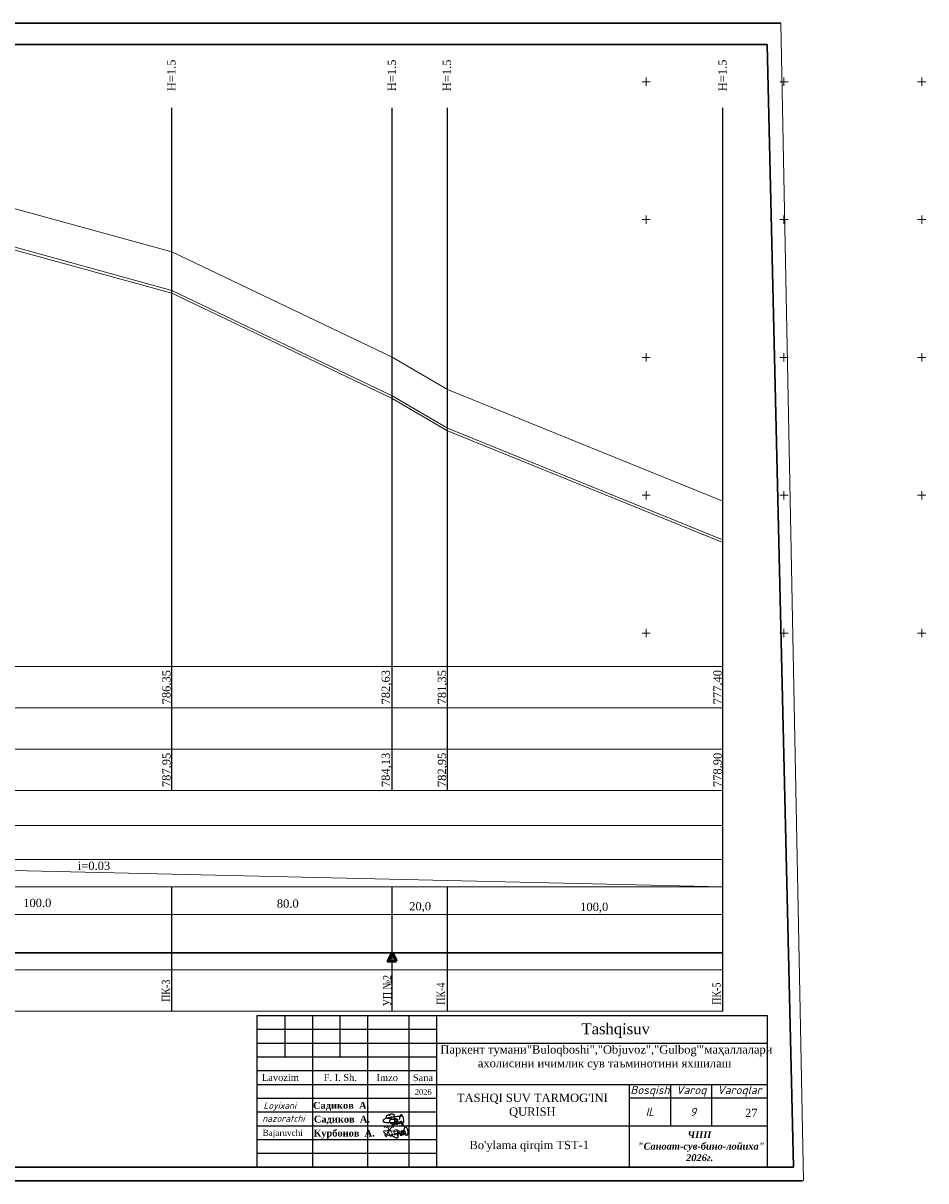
# Model space of a CAD drawing. Header units: millimetres. Extents: x 366033 to 446362, y 4247208 to 4265071.
# Tile 97 of 159: x 435632 to 435959, y 4255527 to 4255947. Entities that reach past the tile are written whole.
import ezdxf

# ---------------------------------------------------------------- set-up
doc = ezdxf.new("R2010")
doc.units = ezdxf.units.MM
for name, color, linetype in [('(002) Рамка', 7, 'Continuous'), ('(004) Точки рельефа', 7, 'Continuous'), ('RAMKA', 7, 'Continuous')]:
    doc.layers.add(name, color=color, linetype=linetype)
for name, color, linetype, lineweight in [('0002. ВК. ПГ. Уг. Пк. и задвижки', 250, 'Continuous', 50), ('план', 7, 'Continuous', 40), ('Текст ВК', 136, 'Continuous', 9)]:
    doc.layers.add(name, color=color, linetype=linetype, lineweight=lineweight)
doc.layers.add('GEODS_POINT_GRID#_B', color=7, linetype='Continuous', true_color=0x000000)
doc.styles.add('GOST 2.304', font='CS_Gost2304.shx')
doc.styles.add('SHRFT', font='TXT', dxfattribs={"width": 1.75})
doc.styles.get("Standard").update_dxf_attribs({"font": 'times.ttf'})
doc.styles.add('TIMES', font='times.ttf')
doc.styles.add('для таблиц', font='times.ttf', dxfattribs={"height": 3})
doc.linetypes.add('ВОДОПРОВОД-right', pattern='A,15,-4,["В1",Standard,S=3,R=0,X=-2,Y=-1.5],-4,20,[">",Standard,S=3,R=0,X=-1.5,Y=-1.5],0', length=43)

# ---------------------------------------------------------------- blocks, each defined once
blk = doc.blocks.new('CrossCoord_m1')
at = {"layer": 'GEODS_POINT_GRID#_B', "color": 3, "lineweight": 20, "true_color": 0x00ff00, "flags": 128}
for points in [[(-3, 0), (3, 0)], [(0, 3), (0, -3)]]:
    blk.add_lwpolyline(points, dxfattribs=at)

msp = doc.modelspace()

# ---------------------------------------------------------------- linework, layer by layer
at = {"layer": '(002) Рамка', "color": 0, "lineweight": 25}
for points in [[(435685.53, 4255668.229), (435685.53, 4255915.939)], [(435785.53, 4255668.229), (435785.53, 4255915.939)], [(435885.53, 4255668.229), (435885.53, 4255915.939)], [(435785.53, 4255668.229), (435785.53, 4255668.229)], [(435885.53, 4255588.229), (435885.53, 4255668.229)], [(435685.53, 4255588.229), (435685.53, 4255633.229)], [(435785.53, 4255588.229), (435785.53, 4255633.229)]]:
    msp.add_lwpolyline(points, dxfattribs=at)
at = {"layer": '(002) Рамка', "color": 0, "lineweight": 25, "elevation": 0}
for points in [[(435765.53, 4255668.23), (435765.53, 4255915.94)], [(435765.53, 4255588.23), (435765.53, 4255633.229)]]:
    msp.add_lwpolyline(points, dxfattribs=at)
at = {"color": 0, "lineweight": 0}
for p, q in [((435906.554, 4255946.618), (435914.728, 4255526.618)), ((435685.53, 4255863.66), (435585.53, 4255891.16)), ((435685.53, 4255849.66), (435585.53, 4255877.16)), ((435685.53, 4255848.66), (435585.53, 4255876.16)), ((435765.53, 4255825.46), (435685.53, 4255863.66)), ((435765.53, 4255811.46), (435685.53, 4255849.66)), ((435765.53, 4255810.46), (435685.53, 4255848.66)), ((435785.53, 4255813.66), (435765.53, 4255825.46)), ((435785.53, 4255799.66), (435765.53, 4255811.46)), ((435785.53, 4255798.66), (435765.53, 4255810.46)), ((435885.53, 4255773.16), (435785.53, 4255813.66)), ((435885.53, 4255759.16), (435785.53, 4255799.66)), ((435885.53, 4255758.16), (435785.53, 4255798.66)), ((435450.53, 4255643.229), (435885.53, 4255633.229))]:
    msp.add_line(p, q, dxfattribs=at)
at = {"color": 250, "lineweight": 25}
for p, q in [((435726.554, 4255586.618, -1016.516), (435726.554, 4255571.618, -1016.516)), ((435736.554, 4255586.618, -1016.516), (435736.554, 4255531.618, -1016.516)), ((435746.554, 4255586.618, -1016.516), (435746.554, 4255571.618, -1016.516)), ((435756.554, 4255586.618, -1016.516), (435756.554, 4255531.618, -1016.516)), ((435771.554, 4255586.618, -847.097), (435771.554, 4255531.618, -847.097)), ((435781.554, 4255586.618), (435781.554, 4255531.618)), ((435716.554, 4255581.618), (435781.554, 4255581.618)), ((435716.554, 4255576.618), (435901.554, 4255576.618)), ((435716.554, 4255576.618), (435781.554, 4255576.618)), ((435716.554, 4255571.618), (435781.554, 4255571.618)), ((435716.554, 4255566.618), (435781.554, 4255566.618)), ((435716.554, 4255561.618), (435901.554, 4255561.618)), ((435851.554, 4255561.618), (435851.554, 4255531.618)), ((435866.554, 4255561.618), (435866.554, 4255546.618)), ((435881.554, 4255546.618), (435881.554, 4255561.618)), ((435716.554, 4255556.618), (435781.554, 4255556.618)), ((435901.554, 4255556.618), (435851.554, 4255556.618)), ((435901.554, 4255556.618), (435851.554, 4255556.618)), ((435716.554, 4255551.618), (435781.554, 4255551.618)), ((435716.554, 4255546.618), (435901.554, 4255546.618)), ((435716.554, 4255541.618), (435781.554, 4255541.618)), ((435716.554, 4255536.618), (435781.554, 4255536.618))]:
    msp.add_line(p, q, dxfattribs=at)
at = {"color": 5, "lineweight": 25, "ltscale": 2}
for p, q in [((435764.626, 4255549.581), (435764.327, 4255549.534)), ((435764.626, 4255549.581), (435764.327, 4255549.534)), ((435764.959, 4255549.64), (435764.626, 4255549.581)), ((435764.959, 4255549.64), (435764.626, 4255549.581)), ((435765.179, 4255549.664), (435764.959, 4255549.64)), ((435765.179, 4255549.664), (435764.959, 4255549.64)), ((435765.466, 4255549.715), (435765.179, 4255549.664)), ((435765.466, 4255549.715), (435765.179, 4255549.664)), ((435765.852, 4255549.763), (435765.466, 4255549.715)), ((435765.852, 4255549.763), (435765.466, 4255549.715)), ((435766.094, 4255549.786), (435765.852, 4255549.763)), ((435766.094, 4255549.786), (435765.852, 4255549.763)), ((435766.423, 4255549.833), (435766.094, 4255549.786)), ((435766.423, 4255549.833), (435766.094, 4255549.786)), ((435766.651, 4255549.855), (435766.423, 4255549.833)), ((435766.651, 4255549.855), (435766.423, 4255549.833)), ((435767.017, 4255549.885), (435766.651, 4255549.855)), ((435767.017, 4255549.885), (435766.651, 4255549.855)), ((435767.348, 4255549.906), (435767.017, 4255549.885)), ((435767.348, 4255549.906), (435767.017, 4255549.885)), ((435767.626, 4255549.96), (435767.348, 4255549.906)), ((435767.626, 4255549.96), (435767.348, 4255549.906)), ((435767.86, 4255549.97), (435767.626, 4255549.96)), ((435767.86, 4255549.97), (435767.626, 4255549.96)), ((435768.046, 4255549.978), (435767.86, 4255549.97)), ((435768.046, 4255549.978), (435767.86, 4255549.97)), ((435768.403, 4255550.018), (435768.046, 4255549.978)), ((435768.403, 4255550.018), (435768.046, 4255549.978)), ((435768.628, 4255550.02), (435768.403, 4255550.018)), ((435768.628, 4255550.02), (435768.403, 4255550.018)), ((435769.016, 4255550.023), (435768.628, 4255550.02)), ((435769.016, 4255550.023), (435768.628, 4255550.02)), ((435769.168, 4255550.023), (435769.016, 4255550.023)), ((435769.168, 4255550.023), (435769.016, 4255550.023)), ((435769.407, 4255550.009), (435769.168, 4255550.023)), ((435769.407, 4255550.009), (435769.168, 4255550.023)), ((435762.222, 4255548.594), (435762.201, 4255548.378)), ((435762.222, 4255548.594), (435762.201, 4255548.378)), ((435762.201, 4255548.378), (435762.237, 4255548.263)), ((435762.201, 4255548.378), (435762.237, 4255548.263)), ((435762.267, 4255548.679), (435762.222, 4255548.594)), ((435762.267, 4255548.679), (435762.222, 4255548.594)), ((435762.237, 4255548.263), (435762.291, 4255548.208)), ((435762.237, 4255548.263), (435762.291, 4255548.208)), ((435762.448, 4255548.829), (435762.267, 4255548.679)), ((435762.448, 4255548.829), (435762.267, 4255548.679)), ((435762.291, 4255548.208), (435762.412, 4255548.069)), ((435762.291, 4255548.208), (435762.412, 4255548.069)), ((435762.412, 4255548.069), (435762.562, 4255548.014)), ((435762.412, 4255548.069), (435762.562, 4255548.014)), ((435762.762, 4255549.036), (435762.448, 4255548.829)), ((435762.762, 4255549.036), (435762.448, 4255548.829)), ((435762.562, 4255548.014), (435762.721, 4255547.956)), ((435762.562, 4255548.014), (435762.721, 4255547.956)), ((435762.721, 4255547.956), (435762.876, 4255547.9)), ((435762.721, 4255547.956), (435762.876, 4255547.9)), ((435763.025, 4255549.159), (435762.762, 4255549.036)), ((435763.025, 4255549.159), (435762.762, 4255549.036)), ((435762.876, 4255547.9), (435763.01, 4255547.869)), ((435762.876, 4255547.9), (435763.01, 4255547.869)), ((435763.01, 4255547.869), (435763.265, 4255547.825)), ((435763.01, 4255547.869), (435763.265, 4255547.825)), ((435763.215, 4255549.252), (435763.025, 4255549.159)), ((435763.215, 4255549.252), (435763.025, 4255549.159)), ((435763.463, 4255549.344), (435763.215, 4255549.252)), ((435763.463, 4255549.344), (435763.215, 4255549.252)), ((435763.265, 4255547.825), (435763.451, 4255547.794)), ((435763.265, 4255547.825), (435763.451, 4255547.794)), ((435763.451, 4255547.794), (435763.891, 4255547.785)), ((435763.451, 4255547.794), (435763.891, 4255547.785)), ((435763.771, 4255549.414), (435763.463, 4255549.344)), ((435763.771, 4255549.414), (435763.463, 4255549.344)), ((435764.123, 4255549.489), (435763.771, 4255549.414)), ((435764.123, 4255549.489), (435763.771, 4255549.414)), ((435763.891, 4255547.785), (435764.16, 4255547.789)), ((435763.891, 4255547.785), (435764.16, 4255547.789)), ((435764.327, 4255549.534), (435764.123, 4255549.489)), ((435764.327, 4255549.534), (435764.123, 4255549.489)), ((435764.16, 4255547.789), (435764.623, 4255547.786)), ((435764.16, 4255547.789), (435764.623, 4255547.786)), ((435764.623, 4255547.786), (435765.134, 4255547.776)), ((435764.623, 4255547.786), (435765.134, 4255547.776)), ((435765.134, 4255547.776), (435765.521, 4255547.773)), ((435765.134, 4255547.776), (435765.521, 4255547.773)), ((435765.521, 4255547.773), (435766.184, 4255547.788)), ((435765.521, 4255547.773), (435766.184, 4255547.788)), ((435766.184, 4255547.788), (435766.678, 4255547.778)), ((435766.184, 4255547.788), (435766.678, 4255547.778)), ((435766.678, 4255547.778), (435767.156, 4255547.717)), ((435766.678, 4255547.778), (435767.156, 4255547.717)), ((435766.855, 4255547.268), (435766.885, 4255547.373)), ((435766.855, 4255547.268), (435766.885, 4255547.373)), ((435766.878, 4255547.197), (435766.855, 4255547.268)), ((435766.878, 4255547.197), (435766.855, 4255547.268)), ((435766.922, 4255547.122), (435766.878, 4255547.197)), ((435766.922, 4255547.122), (435766.878, 4255547.197)), ((435766.885, 4255547.373), (435766.902, 4255547.434)), ((435766.885, 4255547.373), (435766.902, 4255547.434)), ((435766.902, 4255547.434), (435766.936, 4255547.491)), ((435766.902, 4255547.434), (435766.936, 4255547.491)), ((435766.981, 4255547.058), (435766.922, 4255547.122)), ((435766.981, 4255547.058), (435766.922, 4255547.122)), ((435766.936, 4255547.491), (435766.982, 4255547.568)), ((435766.936, 4255547.491), (435766.982, 4255547.568)), ((435767.022, 4255547.026), (435766.981, 4255547.058)), ((435767.022, 4255547.026), (435766.981, 4255547.058)), ((435766.982, 4255547.568), (435767.047, 4255547.618)), ((435766.982, 4255547.568), (435767.047, 4255547.618)), ((435767.092, 4255547.026), (435767.022, 4255547.026)), ((435767.092, 4255547.026), (435767.022, 4255547.026)), ((435767.047, 4255547.618), (435767.108, 4255547.681)), ((435767.047, 4255547.618), (435767.108, 4255547.681)), ((435767.195, 4255547.046), (435767.092, 4255547.026)), ((435767.195, 4255547.046), (435767.092, 4255547.026)), ((435767.108, 4255547.681), (435767.213, 4255547.744)), ((435767.108, 4255547.681), (435767.213, 4255547.744)), ((435767.112, 4255547.696), (435767.213, 4255547.744)), ((435767.112, 4255547.696), (435767.213, 4255547.744)), ((435767.268, 4255547.074), (435767.195, 4255547.046)), ((435767.268, 4255547.074), (435767.195, 4255547.046)), ((435767.213, 4255547.744), (435767.384, 4255547.843)), ((435767.213, 4255547.744), (435767.384, 4255547.843)), ((435767.213, 4255547.744), (435767.329, 4255547.647)), ((435767.213, 4255547.744), (435767.329, 4255547.647)), ((435767.338, 4255547.105), (435767.268, 4255547.074)), ((435767.338, 4255547.105), (435767.268, 4255547.074)), ((435767.329, 4255547.647), (435767.388, 4255547.598)), ((435767.329, 4255547.647), (435767.388, 4255547.598)), ((435767.419, 4255547.199), (435767.338, 4255547.105)), ((435767.419, 4255547.199), (435767.338, 4255547.105)), ((435767.384, 4255547.843), (435767.512, 4255547.917)), ((435767.384, 4255547.843), (435767.512, 4255547.917)), ((435767.388, 4255547.598), (435767.419, 4255547.539)), ((435767.388, 4255547.598), (435767.419, 4255547.539)), ((435767.419, 4255547.539), (435767.459, 4255547.465)), ((435767.419, 4255547.539), (435767.459, 4255547.465)), ((435767.454, 4255547.278), (435767.419, 4255547.199)), ((435767.454, 4255547.278), (435767.419, 4255547.199)), ((435767.479, 4255547.39), (435767.454, 4255547.278)), ((435767.479, 4255547.39), (435767.454, 4255547.278)), ((435767.459, 4255547.465), (435767.479, 4255547.39)), ((435767.459, 4255547.465), (435767.479, 4255547.39)), ((435767.512, 4255547.917), (435767.664, 4255548.025)), ((435767.512, 4255547.917), (435767.664, 4255548.025)), ((435767.664, 4255548.025), (435767.774, 4255548.025)), ((435767.664, 4255548.025), (435767.774, 4255548.025)), ((435767.774, 4255548.025), (435768.12, 4255548.03)), ((435767.774, 4255548.025), (435768.12, 4255548.03)), ((435768.014, 4255547.531), (435768.152, 4255547.693)), ((435768.014, 4255547.531), (435768.152, 4255547.693)), ((435768.014, 4255547.469), (435768.014, 4255547.531)), ((435768.014, 4255547.469), (435768.014, 4255547.531)), ((435768.049, 4255547.404), (435768.014, 4255547.469)), ((435768.049, 4255547.404), (435768.014, 4255547.469)), ((435768.073, 4255547.36), (435768.049, 4255547.404)), ((435768.073, 4255547.36), (435768.049, 4255547.404)), ((435768.129, 4255547.343), (435768.073, 4255547.36)), ((435768.129, 4255547.343), (435768.073, 4255547.36)), ((435768.12, 4255548.03), (435768.182, 4255548.03)), ((435768.12, 4255548.03), (435768.182, 4255548.03)), ((435768.203, 4255547.343), (435768.129, 4255547.343)), ((435768.203, 4255547.343), (435768.129, 4255547.343)), ((435768.152, 4255547.693), (435768.223, 4255547.775)), ((435768.152, 4255547.693), (435768.223, 4255547.775)), ((435768.182, 4255548.03), (435768.383, 4255548.016)), ((435768.182, 4255548.03), (435768.383, 4255548.016)), ((435768.32, 4255547.415), (435768.203, 4255547.343)), ((435768.32, 4255547.415), (435768.203, 4255547.343)), ((435768.223, 4255547.775), (435768.431, 4255547.949)), ((435768.223, 4255547.775), (435768.431, 4255547.949)), ((435768.484, 4255547.515), (435768.32, 4255547.415)), ((435768.484, 4255547.515), (435768.32, 4255547.415)), ((435768.382, 4255547.908), (435768.455, 4255547.974)), ((435768.382, 4255547.908), (435768.455, 4255547.974)), ((435768.383, 4255548.016), (435768.555, 4255547.912)), ((435768.383, 4255548.016), (435768.555, 4255547.912)), ((435768.455, 4255547.974), (435768.499, 4255548.013)), ((435768.455, 4255547.974), (435768.499, 4255548.013)), ((435768.58, 4255547.607), (435768.484, 4255547.515)), ((435768.58, 4255547.607), (435768.484, 4255547.515)), ((435768.499, 4255548.013), (435768.583, 4255548.064)), ((435768.499, 4255548.013), (435768.583, 4255548.064)), ((435768.555, 4255547.912), (435768.626, 4255547.856)), ((435768.555, 4255547.912), (435768.626, 4255547.856)), ((435768.633, 4255547.689), (435768.58, 4255547.607)), ((435768.633, 4255547.689), (435768.58, 4255547.607)), ((435768.583, 4255548.064), (435768.638, 4255548.097)), ((435768.583, 4255548.064), (435768.638, 4255548.097)), ((435768.626, 4255547.856), (435768.657, 4255547.769)), ((435768.626, 4255547.856), (435768.657, 4255547.769)), ((435768.657, 4255547.769), (435768.633, 4255547.689)), ((435768.657, 4255547.769), (435768.633, 4255547.689)), ((435768.638, 4255548.097), (435768.695, 4255548.117)), ((435768.638, 4255548.097), (435768.695, 4255548.117)), ((435768.695, 4255548.117), (435768.736, 4255548.13)), ((435768.695, 4255548.117), (435768.736, 4255548.13)), ((435768.736, 4255548.13), (435768.789, 4255548.13)), ((435768.736, 4255548.13), (435768.789, 4255548.13)), ((435768.789, 4255548.13), (435768.834, 4255548.115)), ((435768.789, 4255548.13), (435768.834, 4255548.115)), ((435768.834, 4255548.115), (435768.89, 4255548.083)), ((435768.834, 4255548.115), (435768.89, 4255548.083)), ((435768.923, 4255546.913), (435768.866, 4255546.957)), ((435768.89, 4255548.083), (435768.925, 4255548.062)), ((435768.89, 4255548.083), (435768.925, 4255548.062)), ((435769.019, 4255546.913), (435768.923, 4255546.913)), ((435768.925, 4255548.062), (435768.952, 4255548.024)), ((435768.925, 4255548.062), (435768.952, 4255548.024)), ((435768.961, 4255547.582), (435768.928, 4255547.452)), ((435768.961, 4255547.582), (435768.928, 4255547.452)), ((435768.928, 4255547.452), (435768.928, 4255547.361)), ((435768.928, 4255547.452), (435768.928, 4255547.361)), ((435768.928, 4255547.361), (435768.954, 4255547.269)), ((435768.928, 4255547.361), (435768.954, 4255547.269)), ((435768.952, 4255548.024), (435768.975, 4255547.987)), ((435768.952, 4255548.024), (435768.975, 4255547.987)), ((435768.954, 4255547.269), (435769.001, 4255547.177)), ((435768.954, 4255547.269), (435769.001, 4255547.177)), ((435768.99, 4255547.696), (435768.961, 4255547.582)), ((435768.99, 4255547.696), (435768.961, 4255547.582)), ((435768.975, 4255547.987), (435768.992, 4255547.96)), ((435768.975, 4255547.987), (435768.992, 4255547.96)), ((435769.013, 4255547.888), (435768.99, 4255547.795)), ((435769.013, 4255547.888), (435768.99, 4255547.795)), ((435768.99, 4255547.795), (435768.99, 4255547.696)), ((435768.99, 4255547.795), (435768.99, 4255547.696)), ((435768.992, 4255547.96), (435769.013, 4255547.888)), ((435768.992, 4255547.96), (435769.013, 4255547.888)), ((435769.001, 4255547.177), (435769.046, 4255547.144)), ((435769.001, 4255547.177), (435769.046, 4255547.144)), ((435769.163, 4255546.94), (435769.019, 4255546.913)), ((435769.046, 4255547.144), (435769.125, 4255547.114)), ((435769.046, 4255547.144), (435769.125, 4255547.114)), ((435769.125, 4255547.114), (435769.199, 4255547.085)), ((435769.125, 4255547.114), (435769.199, 4255547.085)), ((435769.265, 4255546.979), (435769.163, 4255546.94)), ((435769.199, 4255547.085), (435769.337, 4255547.085)), ((435769.199, 4255547.085), (435769.337, 4255547.085)), ((435769.337, 4255547.085), (435769.428, 4255547.103)), ((435769.337, 4255547.085), (435769.428, 4255547.103)), ((435769.428, 4255547.103), (435769.523, 4255547.114)), ((435769.428, 4255547.103), (435769.523, 4255547.114)), ((435769.523, 4255547.114), (435769.738, 4255547.144)), ((435769.523, 4255547.114), (435769.738, 4255547.144))]:
    msp.add_line(p, q, dxfattribs=at)
at = {"color": 5, "linetype": 'ВОДОПРОВОД-right', "lineweight": 30}
msp.add_lwpolyline([(435385.524, 4255609.281), (435885.53, 4255609.281)], dxfattribs=at)
at = {"color": 250, "lineweight": 25}
msp.add_lwpolyline([(435716.554, 4255586.618), (435901.554, 4255586.618), (435901.554, 4255531.618), (435716.554, 4255531.618)], close=True, dxfattribs=at)
at = {"color": 5, "lineweight": 25, "ltscale": 2}
for points in [[(435765.54, 4255549.823), (435765.834, 4255549.82), (435765.959, 4255549.879), (435766.077, 4255549.967), (435766.16, 4255550.026), (435766.251, 4255550.11), (435766.303, 4255550.159), (435766.359, 4255550.241), (435766.355, 4255550.315), (435766.33, 4255550.436), (435766.31, 4255550.475), (435766.222, 4255550.559), (435766.112, 4255550.638), (435765.985, 4255550.698), (435765.825, 4255550.745), (435765.584, 4255550.793), (435765.389, 4255550.793), (435765.158, 4255550.778), (435764.968, 4255550.75), (435764.798, 4255550.711), (435764.597, 4255550.144), (435764.361, 4255550.642), (435764.145, 4255550.569), (435763.931, 4255550.493), (435763.711, 4255550.366), (435763.54, 4255550.255), (435763.431, 4255550.162), (435763.362, 4255550.01), (435763.35, 4255549.919), (435763.391, 4255549.765), (435763.502, 4255549.574), (435763.56, 4255549.511), (435763.66, 4255549.445), (435763.801, 4255549.394), (435763.999, 4255549.344), (435764.434, 4255549.288), (435764.689, 4255549.257), (435764.816, 4255549.242), (435765.132, 4255549.679), (435765.225, 4255549.65), (435765.009, 4255549.165)], [(435765.54, 4255549.823), (435765.834, 4255549.82), (435765.959, 4255549.879), (435766.077, 4255549.967), (435766.16, 4255550.026), (435766.251, 4255550.11), (435766.303, 4255550.159), (435766.359, 4255550.241), (435766.355, 4255550.315), (435766.33, 4255550.436), (435766.31, 4255550.475), (435766.222, 4255550.559), (435766.112, 4255550.638), (435765.985, 4255550.698), (435765.825, 4255550.745), (435765.584, 4255550.793), (435765.389, 4255550.793), (435765.158, 4255550.778), (435764.968, 4255550.75), (435764.798, 4255550.711), (435764.597, 4255550.144), (435764.361, 4255550.642), (435764.145, 4255550.569), (435763.931, 4255550.493), (435763.711, 4255550.366), (435763.54, 4255550.255), (435763.431, 4255550.162), (435763.362, 4255550.01), (435763.35, 4255549.919), (435763.391, 4255549.765), (435763.502, 4255549.574), (435763.56, 4255549.511), (435763.66, 4255549.445), (435763.801, 4255549.394), (435763.999, 4255549.344), (435764.434, 4255549.288), (435764.689, 4255549.257), (435764.816, 4255549.242), (435765.132, 4255549.679), (435765.225, 4255549.65), (435765.009, 4255549.165)], [(435766.01, 4255549.916), (435766.27, 4255549.823), (435766.066, 4255549.483), (435766.27, 4255549.32), (435766.274, 4255548.944), (435766.338, 4255548.606), (435766.409, 4255548.227), (435766.406, 4255547.785), (435766.406, 4255547.438), (435766.351, 4255547.157), (435766.273, 4255547.041), (435766.188, 4255546.948), (435766.101, 4255546.919), (435766.023, 4255546.918), (435765.899, 4255546.947), (435765.645, 4255547.052), (435765.437, 4255547.169), (435765.152, 4255547.355), (435764.975, 4255547.47), (435764.645, 4255547.661), (435764.235, 4255547.835)], [(435768.752, 4255548.372), (435768.75, 4255548.079), (435768.808, 4255547.954), (435768.896, 4255547.836), (435768.955, 4255547.753), (435769.04, 4255547.662), (435769.088, 4255547.61), (435769.17, 4255547.553), (435769.245, 4255547.558), (435769.366, 4255547.583), (435769.405, 4255547.603), (435769.488, 4255547.691), (435769.568, 4255547.801), (435769.627, 4255547.928), (435769.674, 4255548.088), (435769.722, 4255548.328), (435769.722, 4255548.524), (435769.708, 4255548.755), (435769.68, 4255548.945), (435769.64, 4255549.115), (435769.611, 4255549.376), (435769.571, 4255549.552), (435769.498, 4255549.768), (435769.422, 4255549.982), (435769.296, 4255550.202), (435769.185, 4255550.373), (435769.092, 4255550.482), (435768.94, 4255550.551), (435768.848, 4255550.563), (435768.694, 4255550.522), (435768.503, 4255550.411), (435768.44, 4255550.353), (435768.375, 4255550.253), (435768.324, 4255550.111), (435768.274, 4255549.914), (435768.218, 4255549.479), (435768.187, 4255549.224), (435768.172, 4255549.097), (435768.152, 4255549.031), (435768.123, 4255548.938), (435768.094, 4255548.904)], [(435766.764, 4255548.177), (435767.058, 4255548.175), (435767.183, 4255548.234), (435767.301, 4255548.321), (435767.384, 4255548.38), (435767.475, 4255548.465), (435767.526, 4255548.513), (435767.583, 4255548.595), (435767.578, 4255548.67), (435767.553, 4255548.791), (435767.533, 4255548.83), (435767.445, 4255548.913), (435766.793, 4255548.676), (435766.667, 4255548.735), (435767.048, 4255549.099), (435766.808, 4255549.147), (435766.613, 4255549.147), (435766.381, 4255549.133), (435766.191, 4255549.105), (435766.022, 4255548.791), (435765.76, 4255549.036), (435765.585, 4255548.996), (435765.368, 4255548.924), (435765.154, 4255548.848), (435764.935, 4255548.721), (435764.764, 4255548.61), (435764.655, 4255548.517), (435764.585, 4255548.365), (435764.573, 4255548.273), (435764.614, 4255548.12), (435764.726, 4255547.928), (435764.784, 4255547.865), (435764.883, 4255547.8), (435765.025, 4255547.749), (435765.222, 4255547.699), (435765.658, 4255547.643), (435765.913, 4255547.612), (435766.04, 4255547.597), (435766.106, 4255547.577), (435766.199, 4255547.548), (435766.233, 4255547.519)], [(435766.764, 4255548.177), (435767.058, 4255548.175), (435767.183, 4255548.234), (435767.301, 4255548.321), (435767.384, 4255548.38), (435767.475, 4255548.465), (435767.526, 4255548.513), (435767.583, 4255548.595), (435767.578, 4255548.67), (435767.553, 4255548.791), (435767.533, 4255548.83), (435767.445, 4255548.913), (435766.793, 4255548.676), (435766.667, 4255548.735), (435767.048, 4255549.099), (435766.808, 4255549.147), (435766.613, 4255549.147), (435766.381, 4255549.133), (435766.191, 4255549.105), (435766.022, 4255548.791), (435765.76, 4255549.036), (435765.585, 4255548.996), (435765.368, 4255548.924), (435765.154, 4255548.848), (435764.935, 4255548.721), (435764.764, 4255548.61), (435764.655, 4255548.517), (435764.585, 4255548.365), (435764.573, 4255548.273), (435764.614, 4255548.12), (435764.726, 4255547.928), (435764.784, 4255547.865), (435764.883, 4255547.8), (435765.025, 4255547.749), (435765.222, 4255547.699), (435765.658, 4255547.643), (435765.913, 4255547.612), (435766.04, 4255547.597), (435766.106, 4255547.577), (435766.199, 4255547.548), (435766.233, 4255547.519)], [(435770.329, 4255543.988), (435770.327, 4255543.694), (435770.386, 4255543.569), (435770.473, 4255543.451), (435770.532, 4255543.368), (435770.617, 4255543.277), (435770.665, 4255543.226), (435770.747, 4255543.169), (435770.822, 4255543.173), (435770.943, 4255543.198), (435770.982, 4255543.218), (435771.065, 4255543.307), (435771.145, 4255543.416), (435771.204, 4255543.543), (435771.251, 4255543.704), (435771.299, 4255543.944), (435771.299, 4255544.139), (435771.285, 4255544.371), (435771.257, 4255544.56), (435771.217, 4255544.73), (435771.188, 4255544.992), (435771.148, 4255545.167), (435771.076, 4255545.383), (435771, 4255545.597), (435770.873, 4255545.817), (435770.762, 4255545.988), (435770.669, 4255546.097), (435770.517, 4255546.166), (435770.425, 4255546.179), (435770.272, 4255546.138), (435770.08, 4255546.026), (435770.017, 4255545.968), (435769.952, 4255545.868), (435769.901, 4255545.727), (435769.851, 4255545.53), (435769.795, 4255545.094), (435769.764, 4255544.839), (435769.749, 4255544.712), (435769.729, 4255544.646), (435769.7, 4255544.553), (435769.671, 4255544.519)], [(435767.166, 4255545.041), (435767.426, 4255544.948), (435767.223, 4255544.608), (435767.426, 4255544.445), (435767.431, 4255544.069), (435767.494, 4255543.731), (435767.566, 4255543.352), (435767.563, 4255542.91), (435767.563, 4255542.563), (435767.507, 4255542.282), (435767.43, 4255542.166), (435767.345, 4255542.073), (435767.258, 4255542.044), (435767.179, 4255542.043), (435767.055, 4255542.073), (435766.801, 4255542.177), (435766.594, 4255542.294), (435766.308, 4255542.48), (435766.131, 4255542.595), (435765.801, 4255542.786), (435765.391, 4255542.96)]]:
    msp.add_lwpolyline(points, dxfattribs=at)
at = {"color": 5, "lineweight": 5}
for points in [[(435762.571, 4255545.867), (435762.849, 4255546.353), (435763.637, 4255545.902), (435763.923, 4255546.402), (435764.471, 4255546.402), (435763.428, 4255542.579), (435762.687, 4255543.389)], [(435763.949, 4255544.49), (435765.606, 4255546.33), (435766.053, 4255545.928)], [(435763.949, 4255544.49), (435764.795, 4255543.019), (435765.446, 4255543.392)]]:
    msp.add_lwpolyline(points, dxfattribs=at)
for points in [[(435764.778, 4255545.41), (435765.492, 4255542.832), (435762.472, 4255544.322), (435766.786, 4255544.528)], [(435765.446, 4255543.392), (435766.747, 4255543.726), (435766.196, 4255543.252), (435768.001, 4255544.017), (435767.358, 4255543.1), (435767.725, 4255544.567), (435768.567, 4255543.008), (435768.735, 4255544.628), (435768.949, 4255542.993), (435768.75, 4255543.665), (435769.974, 4255544.873), (435769.377, 4255543.635), (435769.943, 4255543.497), (435768.98, 4255544.888), (435769.393, 4255543.191), (435770.28, 4255544.628), (435769.591, 4255543.971), (435770.326, 4255543.161), (435766.211, 4255544.903), (435766.181, 4255544.078), (435767.68, 4255543.757)]]:
    msp.add_spline(points, degree=3, dxfattribs=at)
at = {"layer": '0002. ВК. ПГ. Уг. Пк. и задвижки', "color": 1, "lineweight": 50, "elevation": 0}
msp.add_lwpolyline([(435767.03, 4255606.281), (435764.03, 4255606.281), (435765.53, 4255609.281), (435767.03, 4255606.281)], dxfattribs=at)
at = {"layer": 'RAMKA', "color": 1, "lineweight": 30}
for p, q in [((435906.554, 4255946.618), (435320.728, 4255946.618)), ((435340.728, 4255938.857), (435901.554, 4255938.857)), ((435911.124, 4255531.618), (435340.728, 4255531.618)), ((435320.728, 4255526.618), (435914.441, 4255526.618))]:
    msp.add_line(p, q, dxfattribs=at)
at = {"layer": 'RAMKA', "color": 3, "lineweight": 30}
msp.add_line((435901.554, 4255938.857), (435911.124, 4255531.618), dxfattribs=at)
at = {"layer": 'Текст ВК'}
for p, q in [((435374.521, 4255713.229), (435885.53, 4255713.229)), ((435385.53, 4255698.229), (435885.53, 4255698.229)), ((435385.53, 4255683.229), (435885.53, 4255683.229)), ((435385.53, 4255668.229), (435885.53, 4255668.229)), ((435385.53, 4255655.558), (435885.53, 4255655.558)), ((435385.53, 4255643.229), (435885.53, 4255643.229)), ((435385.53, 4255633.229), (435885.53, 4255633.229)), ((435385.53, 4255623.229), (435885.53, 4255623.229)), ((435385.53, 4255603.229), (435885.53, 4255603.229)), ((435385.53, 4255588.229), (435885.53, 4255588.229))]:
    msp.add_line(p, q, dxfattribs=at)

# ---------------------------------------------------------------- block references
at = {"layer": 'GEODS_POINT_GRID#_B', "color": 3, "true_color": 0x00ff00, "xscale": 0.5, "yscale": 0.5, "zscale": 0.5}
for p in [(435857.676, 4255925.346), (435907.676, 4255925.346), (435957.676, 4255925.346), (435857.676, 4255875.346), (435907.676, 4255875.346), (435957.676, 4255875.346), (435857.676, 4255825.346), (435907.676, 4255825.346), (435957.676, 4255825.346), (435857.676, 4255775.346), (435907.676, 4255775.346), (435957.676, 4255775.346), (435857.676, 4255725.346), (435907.676, 4255725.346), (435957.676, 4255725.346)]:
    msp.add_blockref('CrossCoord_m1', p, dxfattribs=at)

# ---------------------------------------------------------------- texts
at = {"layer": '(004) Точки рельефа', "color": 7, "char_height": 3, "attachment_point": 5, "style": 'для таблиц'}
for s, insert in [('\\A1;100.0', (435636.736, 4255627.417)), ('\\A1;80.0', (435727.629, 4255627.167)), ('\\A1;20,0', (435775.657, 4255625.896)), ('\\A1;100,0', (435838.841, 4255625.645))]:
    msp.add_mtext(s, dxfattribs=dict(at, insert=insert))
at = {"color": 5, "char_height": 3, "attachment_point": 2}
for s, insert, width, rotation in [('{\\C0;H=1.5}', (435683.867, 4255927.665), 11.11185, 89.99547), ('{\\C0;H=1.5}', (435763.867, 4255927.665), 11.11185, 89.99547), ('{\\C0;H=1.5}', (435783.867, 4255927.665), 11.11185, 89.99547), ('{\\C0;H=1.5}', (435883.867, 4255927.665), 11.11185, 89.99547), ('{\\C0;787,95}', (435682.07, 4255675.699), 11.11185, 90), ('{\\C0;782,95}', (435782.07, 4255675.699), 11.11185, 90), ('{\\C0;778,90}', (435882.07, 4255675.699), 11.11185, 90), ('{\\W0.8;\\C7;УП №2}', (435762.185, 4255595.629, -4720.845), 14.61436, 90), ('{\\fTimes New Roman|b0|i0|c204|p18;\\W0.8;\\C7;ПК-\\fTimes New Roman|b0|i0|c0|p18;3}', (435681.916, 4255595.586, -4720.845), 14.61436, 90), ('{\\fTimes New Roman|b0|i0|c204|p18;\\W0.8;\\C7;ПК-\\fTimes New Roman|b0|i0|c0|p18;4}', (435781.677, 4255594.514, -4720.845), 14.61436, 90), ('{\\fTimes New Roman|b0|i0|c204|p18;\\W0.8;\\C7;ПК-5}', (435881.677, 4255594.514, -4720.845), 14.61436, 90)]:
    msp.add_mtext(s, dxfattribs=dict(at, insert=insert, width=width, rotation=rotation))
at = {"color": 184, "char_height": 3, "width": 11.11185, "attachment_point": 2, "rotation": 90}
for s, insert in [('{\\C0;786,35}', (435682.07, 4255705.699)), ('{\\C0;781,35}', (435782.07, 4255705.699)), ('{\\C0;777,40}', (435882.07, 4255705.699))]:
    msp.add_mtext(s, dxfattribs=dict(at, insert=insert))
at = {"color": 0, "char_height": 3, "width": 11.11185, "attachment_point": 2, "rotation": 90}
for s, insert in [('782,63', (435761.676, 4255705.699)), ('784,13', (435761.676, 4255675.699))]:
    msp.add_mtext(s, dxfattribs=dict(at, insert=insert))
at = {"ltscale": 0.5, "insert": (435651.436, 4255642.426), "char_height": 3, "width": 33.54214, "attachment_point": 1}
msp.add_mtext('{\\fSylfaen|b0|i0|c0|p18;i=\\fSylfaen|b0|i0|c204|p18;0.03}', dxfattribs=at)
for s, insert, char_height, width, attachment_point in [('\\pi-40.048;Tashqisuv', (435874.253, 4255583.801), 4, 4.20261, 1), ('{\\fTimes New Roman|b0|i0|c204|p18;2026}', (435773.718, 4255559.882), 2, 10.68651, 1), ('{\\fISOCPEUR|b0|i1|c204|p34;Bosqish}', (435859.054, 4255559.118), 3, 15, 5), ('{\\fISOCPEUR|b0|i1|c204|p34;Va\\fISOCPEUR|b0|i1|c0|p34;roq}', (435874.054, 4255559.118), 3, 15, 5), ('{\\fISOCPEUR|b0|i1|c204|p34;Va\\fISOCPEUR|b0|i1|c0|p34;roq\\fISOCPEUR|b0|i1|c204|p34;lar}', (435891.554, 4255559.118), 3, 37.25162, 5), ('{\\fISOCPEUR|b0|i1|c204|p34;IL}', (435859.054, 4255551.618), 3, 15, 5), ('{\\fISOCPEUR|b0|i1|c204|p34;9}', (435874.711, 4255551.618), 3, 15, 5)]:
    msp.add_mtext(s, dxfattribs=dict(insert=insert, char_height=char_height, width=width, attachment_point=attachment_point))
at = {"color": 0, "lineweight": 5, "insert": (435783.008, 4255575.79), "char_height": 3, "width": 154.9538, "attachment_point": 1}
msp.add_mtext('Паркент тумани                                                         маҳаллалари \\P            ахолисини ичимлик сув таъминотини яхшилаш', dxfattribs=at)
at = {"color": 0, "lineweight": 0, "insert": (435814.419, 4255575.766), "char_height": 3, "width": 67.69207, "attachment_point": 1}
msp.add_mtext('"Buloqboshi","Objuvoz","Gulbog\'"', dxfattribs=at)
at = {"lineweight": 25, "ltscale": 100, "attachment_point": 1, "style": 'GOST 2.304'}
for s, insert, char_height, width in [('{\\fTimes New Roman|b0|i0|c204|p18;Lavozim}', (435718.242, 4255565.388), 2.5, 7.14649), ('{\\fTimes New Roman|b0|i0|c204|p18;F. I. Sh.}', (435740.653, 4255565.372), 2.5, 13.23723), ('{\\fTimes New Roman|b0|i0|c204|p18;Imzo}', (435759.846, 4255565.333), 2.5, 12.27251), ('{\\fTimes New Roman|b0|i0|c204|p18;Bajaruvchi}', (435718.492, 4255545.139, 1016.516), 2.2, 8.90888)]:
    msp.add_mtext(s, dxfattribs=dict(at, insert=insert, char_height=char_height, width=width))
at = {"color": 250, "lineweight": 25, "ltscale": 100, "insert": (435773.005, 4255565.306), "char_height": 2.5, "width": 8.14319, "attachment_point": 1, "style": 'GOST 2.304'}
msp.add_mtext('{\\fTimes New Roman|b0|i0|c204|p18;Sana}', dxfattribs=at)
at = {"color": 5, "insert": (435816.368, 4255553.863), "char_height": 3, "width": 64.16731, "attachment_point": 5}
msp.add_mtext("{\\fTimes New Roman|b0|i0|c204|p18;\\C7;TASHQI SUV TARMOG'INI\\PQURISH}", dxfattribs=at)
at = {"color": 7, "char_height": 0.16239, "width": 16.23922, "attachment_point": 5, "style": 'SHRFT'}
for s, insert in [('{\\fISOCPEUR|b0|i1|c0|p34;\\H15x;Loyixani} ', (435724.743, 4255553.558)), ('{\\fISOCPEUR|b0|i1|c204|p34;\\H15x;nazoratchi}', (435726.077, 4255549.239))]:
    msp.add_mtext(s, dxfattribs=dict(at, insert=insert))
at = {"color": 0, "char_height": 2.5, "attachment_point": 1}
for s, insert in [('{\\fTimes New Roman|b1|i0|c204|p18;Садиков  А.}', (435736.804, 4255555.255)), ('{\\fTimes New Roman|b1|i0|c204|p18;Садиков  А.}', (435737.093, 4255550.258)), ('{\\fTimes New Roman|b1|i0|c204|p18;Курбонов  А.}', (435737.034, 4255545.194))]:
    msp.add_mtext(s, dxfattribs=dict(at, insert=insert))
at = {"color": 0, "insert": (435893.571, 4255552.756), "char_height": 3.0064, "width": 1.92475, "attachment_point": 1, "style": 'TIMES'}
msp.add_mtext('27', dxfattribs=at)
at = {"color": 0, "ltscale": 0.1, "insert": (435871.915, 4255544.621), "char_height": 2.5, "attachment_point": 1}
msp.add_mtext_dynamic_manual_height_columns('\\pi0.71954;{\\fTimes New Roman|b1|i1|c204|p18;ЧПП\\P\\pi-17.28155;"Cаноат-сув-бино-лойиха"\\P\\pi0.24549;2026г.}', width=9.80425, gutter_width=12.5, heights=[0], dxfattribs=at)
at = {"layer": 'план', "color": 0, "lineweight": 20, "insert": (435793.578, 4255541.127, 0.52), "char_height": 3, "width": 48.58877, "attachment_point": 1}
msp.add_mtext("{\\fTimes New Roman|b0|i0|c204|p18;Bo'ylama qirqim TST-1 }", dxfattribs=at)

doc.saveas('drawing.dxf')
